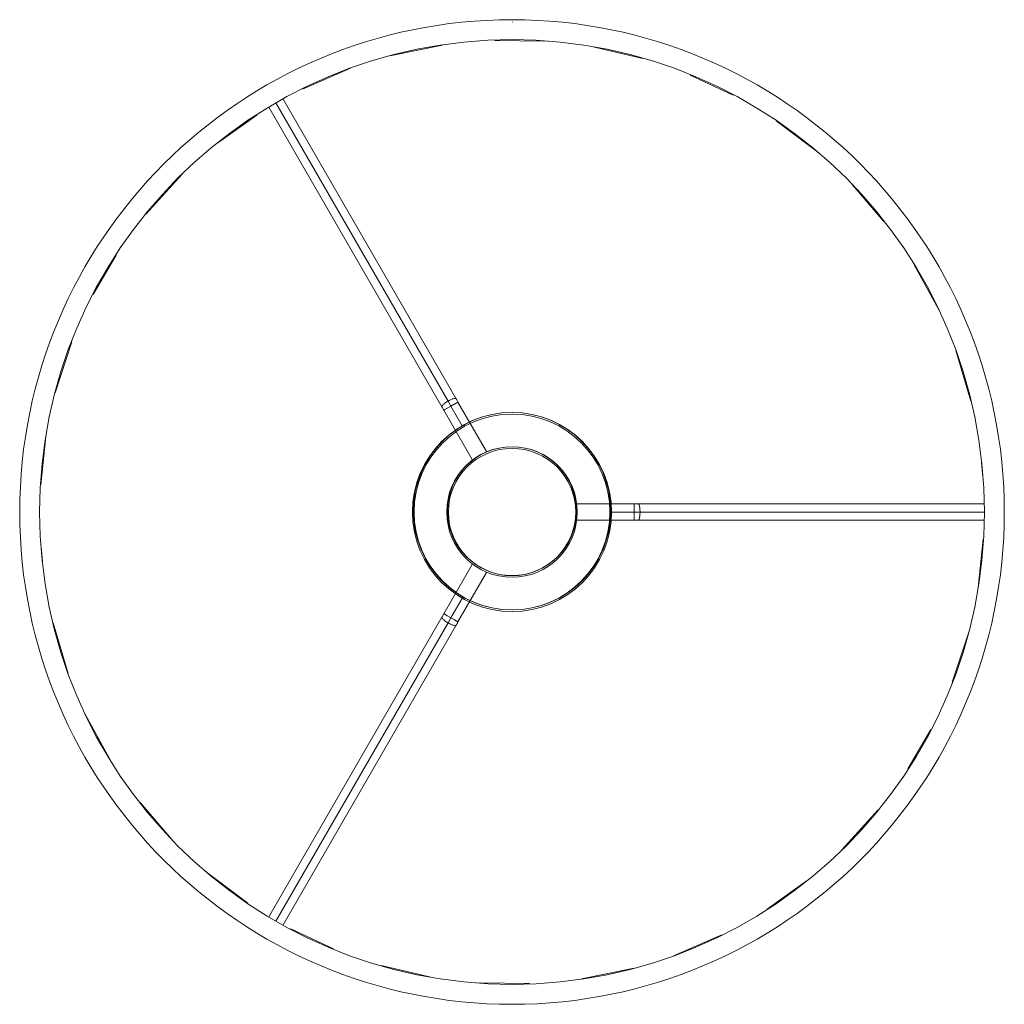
# Model space of a CAD drawing. Header units: millimetres. Extents: x 6295 to 8150, y -26 to 6659.
# Tile 4 of 4: x 6764 to 7066, y 6358 to 6659. Entities that reach past the tile are written whole.
import ezdxf

# ---------------------------------------------------------------- set-up
doc = ezdxf.new("R2010")
doc.units = ezdxf.units.MM
doc.linetypes.add('Punto', pattern=[4.7625, 0, -4.7625])
doc.layers.add('E-LITE-EQPM', color=90, linetype='Continuous', lineweight=20)
doc.layers.add('NPLT', color=255, linetype='Punto', lineweight=9, plot=False)

# ---------------------------------------------------------------- blocks, each defined once
blk = doc.blocks.new('2P0522_2P0524_DRUM_SHADE - DRUM Beige shade table lamp-394105-Planta_PDF')
at = {"layer": 'E-LITE-EQPM'}
for p, q in [((-37.45, 139.5), (-21.28, 142.75)), ((-37.45, 139.5), (-21.28, 142.75)), ((-5.31, 144.22), (9.83, 144.02)), ((-5.31, 144.22), (9.83, 144.02)), ((23.9, 142.4), (40.07, 138.69)), ((23.9, 142.4), (40.07, 138.69)), ((-64.22, 129.29), (-49.46, 135.69)), ((-64.22, 129.29), (-49.46, 135.69)), ((54.6, 133.59), (67.7, 127.48)), ((54.6, 133.59), (67.7, 127.48)), ((-74.46, 123.72), (-21.47, 31.95)), ((-19.6, 33.7), (-72.35, 125.07)), ((-72.35, 125.07), (-19.6, 33.7)), ((-17.14, 34.45), (-70.13, 126.22)), ((-90.1, 112.82), (-78.17, 121.35)), ((-90.1, 112.82), (-78.17, 121.35)), ((80.95, 119.58), (93.95, 109.73)), ((80.95, 119.58), (93.95, 109.73)), ((-112.2, 90.97), (-101.01, 103.27)), ((-112.2, 90.97), (-101.01, 103.27)), ((104.17, 100.05), (113.94, 88.71)), ((104.17, 100.05), (113.94, 88.71)), ((-128.28, 66.39), (-121.26, 78.45)), ((-128.28, 66.39), (-121.26, 78.45)), ((123.17, 75.46), (131.11, 60.93)), ((123.17, 75.46), (131.11, 60.93)), ((-139.98, 36.25), (-134.87, 51.87)), ((-139.98, 36.25), (-134.87, 51.87)), ((135.94, 49.21), (140.55, 33.68)), ((135.94, 49.21), (140.55, 33.68)), ((-19.6, 33.7), (-18.72, 32.18)), ((-18.72, 32.18), (-19.6, 33.7)), ((-17.62, 32.81), (-16.85, 33.26)), ((-16.85, 33.26), (-16.56, 33.43)), ((-7.83, 18.32), (-16.56, 33.43)), ((-20.89, 30.93), (-20.6, 31.1)), ((-20.89, 30.93), (-12.17, 15.82)), ((-20.6, 31.1), (-19.82, 31.54)), ((-19.8, 31.55), (-19.99, 31.45)), ((-19.69, 31.62), (-18.72, 32.18)), ((-18.72, 32.18), (-17.75, 32.74)), ((-18.53, 32.29), (-18.72, 32.18)), ((-15.23, 26.13), (-18.72, 32.18)), ((-18.72, 32.18), (-15.23, 26.13)), ((-17.45, 32.91), (-17.64, 32.8)), ((-144.32, 8.04), (-142.75, 22.89)), ((-144.32, 8.04), (-142.75, 22.89)), ((143.81, 14.85), (144.21, 10.52)), ((143.81, 14.85), (144.21, 10.52)), ((37.44, 2.25), (20, 2.25)), ((37.44, 2.25), (37.44, 1.92)), ((37.44, 1.92), (37.44, 1.02)), ((37.44, 0.86), (37.44, 1.22)), ((37.44, 0.86), (37.44, -0.25)), ((37.44, -0.25), (37.44, 0.18)), ((144.59, 2.25), (38.62, 2.25)), ((-30, -0.25), (-30.5, -0.25)), ((-30, -0.25), (-30.5, -0.25)), ((-20, -0.25), (-19.5, -0.25)), ((-20, -0.25), (-19.5, -0.25)), ((20, -0.25), (19.5, -0.25)), ((20, -0.25), (19.5, -0.25)), ((20, -2.75), (37.44, -2.75)), ((30, -0.25), (30.5, -0.25)), ((30, -0.25), (30.5, -0.25)), ((37.44, -0.25), (30.5, -0.25)), ((30.5, -0.25), (37.44, -0.25)), ((39.2, -0.25), (37.44, -0.25)), ((37.44, -0.25), (37.44, -1.37)), ((37.44, -0.47), (37.44, -0.25)), ((37.44, -0.25), (39.2, -0.25)), ((37.44, -1.71), (37.44, -1.5)), ((37.44, -1.51), (37.44, -2.41)), ((37.44, -2.41), (37.44, -2.75)), ((38.62, -2.75), (144.59, -2.75)), ((39.2, -0.25), (144.7, -0.25)), ((144.7, -0.25), (39.2, -0.25)), ((144.32, -8.53), (142.75, -23.38)), ((144.32, -8.53), (142.75, -23.38)), ((-143.81, -15.35), (-144.21, -11.01)), ((-143.81, -15.35), (-144.21, -11.01)), ((-12.17, -16.32), (-20.89, -31.42)), ((-16.56, -33.92), (-7.83, -18.82)), ((-15.21, -26.59), (-18.72, -32.67)), ((-18.72, -32.67), (-15.21, -26.59)), ((-21.47, -32.44), (-74.46, -124.21)), ((-20.6, -31.59), (-20.89, -31.42)), ((-19.82, -32.04), (-20.6, -31.59)), ((-19.99, -31.94), (-19.8, -32.05)), ((-18.72, -32.67), (-19.69, -32.11)), ((-19.6, -34.2), (-18.72, -32.67)), ((-18.72, -32.67), (-19.6, -34.2)), ((-17.77, -33.22), (-18.72, -32.67)), ((-135.94, -49.7), (-140.55, -34.17)), ((-135.94, -49.7), (-140.55, -34.17)), ((-19.6, -34.2), (-72.35, -125.56)), ((-72.35, -125.56), (-19.6, -34.2)), ((-70.13, -126.71), (-17.14, -34.94)), ((-17.78, -33.22), (-17.45, -33.4)), ((-16.85, -33.75), (-17.62, -33.31)), ((-16.56, -33.92), (-16.85, -33.75)), ((139.98, -36.74), (134.87, -52.36)), ((139.98, -36.74), (134.87, -52.36)), ((-123.17, -75.95), (-131.11, -61.42)), ((-123.17, -75.95), (-131.11, -61.42)), ((128.28, -66.88), (121.26, -78.95)), ((128.28, -66.88), (121.26, -78.95)), ((-104.17, -100.54), (-113.94, -89.2)), ((-104.17, -100.54), (-113.94, -89.2)), ((112.2, -91.46), (101.01, -103.76)), ((112.2, -91.46), (101.01, -103.76)), ((-80.95, -120.07), (-93.95, -110.22)), ((-80.95, -120.07), (-93.95, -110.22)), ((90.1, -113.31), (78.12, -121.87)), ((90.1, -113.31), (78.12, -121.87)), ((-54.65, -134.07), (-67.71, -127.97)), ((-54.65, -134.07), (-67.71, -127.97)), ((64.22, -129.78), (49.46, -136.19)), ((64.22, -129.78), (49.46, -136.19)), ((-23.9, -142.9), (-40.07, -139.19)), ((-23.9, -142.9), (-40.07, -139.19)), ((37.45, -139.99), (21.3, -143.24)), ((37.45, -139.99), (21.3, -143.24)), ((5.31, -144.71), (-9.83, -144.51)), ((5.31, -144.71), (-9.83, -144.51))]:
    blk.add_line(p, q, dxfattribs=at)
at = {"layer": 'E-LITE-EQPM', "flags": 128}
for points in [[(-16.56, 33.43), (-16.66, 33.6), (-16.76, 33.77), (-16.85, 33.95), (-16.95, 34.12), (-17.05, 34.29), (-17.14, 34.45)], [(-21.47, 31.95), (-21.38, 31.78), (-21.28, 31.61), (-21.18, 31.43), (-21.08, 31.26), (-20.98, 31.09), (-20.89, 30.93)], [(38.62, 2.25), (38.42, 2.25), (38.22, 2.25), (38.03, 2.25), (37.83, 2.25), (37.63, 2.25), (37.44, 2.25)], [(37.44, -2.75), (37.64, -2.75), (37.84, -2.75), (38.04, -2.75), (38.24, -2.75), (38.43, -2.75), (38.62, -2.75)], [(-20.89, -31.42), (-20.99, -31.59), (-21.09, -31.77), (-21.18, -31.94), (-21.28, -32.11), (-21.38, -32.28), (-21.47, -32.44)], [(-17.14, -34.94), (-17.04, -34.77), (-16.95, -34.6), (-16.85, -34.43), (-16.75, -34.25), (-16.65, -34.08), (-16.56, -33.92)]]:
    blk.add_lwpolyline(points, dxfattribs=at)
at = {"layer": 'E-LITE-EQPM'}
for centre, radius, start, end in [((0, -0.25), 30.5, 0, 180), ((0, 0), 30.25, 360, 180), ((0, -0.25), 30, 0, 180), ((0, -0.25), 20, 0, 180), ((0, 0), 19.75, 0, 180), ((0, -0.25), 19.5, 360, 180), ((0, -0.25), 30.5, 180, 0), ((0, 0), 30.25, 180, 360), ((0, -0.25), 30, 180, 0), ((0, -0.25), 20, 180, 0), ((0, 0), 19.75, 180, 0), ((0, -0.25), 19.5, 180, 360)]:
    blk.add_arc(centre, radius, start, end, dxfattribs=at)
for centre, major_axis, start_param, end_param in [((-19.31, 33.2), (2.17, 1.25), 1.570796, 2.037581), ((-19.31, 33.2), (2.17, 1.25), 1.104011, 1.570796), ((-19.31, 33.2), (2.17, 1.25), 1.44695, 1.570796), ((-19.31, 33.2), (2.17, 1.25), 0.944703, 1.047198), ((-19.31, 33.2), (2.17, 1.25), 0.523599, 1.040764), ((-19.31, 33.2), (2.17, 1.25), 6.108652, 6.806613), ((-19.31, 33.2), (2.17, 1.25), 6.223785, 6.342594), ((-19.31, 33.2), (2.17, 1.25), 2.618147, 3.316126), ((-19.31, 33.2), (2.17, 1.25), 3.082184, 3.200993), ((-19.31, 33.2), (2.17, 1.25), 2.106381, 2.617994), ((-19.31, 33.2), (2.17, 1.25), 2.094395, 2.19689), ((38.62, -0.25), (0, 2.5), 5.759777, 6.457718), ((38.62, -0.25), (0, 2.5), 5.24498, 5.759587), ((38.62, -0.25), (0, 2.5), 5.169825, 5.338483), ((38.62, -0.25), (0, 2.5), 4.712389, 5.171623), ((38.62, -0.25), (0, 2.5), 2.96706, 3.665001), ((38.62, -0.25), (0, 2.5), 3.665191, 4.179798), ((38.62, -0.25), (0, 2.5), 4.086295, 4.18879), ((38.62, -0.25), (0, 2.5), 4.245604, 4.712389), ((-19.31, -33.69), (-2.17, 1.25), 6.108652, 6.806631), ((-19.31, -33.69), (-2.17, 1.25), 6.223785, 6.342594), ((-19.31, -33.69), (-2.17, 1.25), 0.523599, 1.035212), ((-19.31, -33.69), (-2.17, 1.25), 0.944703, 1.047198), ((-19.31, -33.69), (-2.17, 1.25), 1.104011, 1.570796), ((-19.31, -33.69), (-2.17, 1.25), 1.570796, 1.694643), ((-19.31, -33.69), (-2.17, 1.25), 1.570796, 2.037581), ((-19.31, -33.69), (-2.17, 1.25), 2.094395, 2.19689), ((-19.31, -33.69), (-2.17, 1.25), 2.100829, 2.617994), ((-19.31, -33.69), (-2.17, 1.25), 2.618165, 3.316126), ((-19.31, -33.69), (-2.17, 1.25), 3.082184, 3.200993)]:
    blk.add_ellipse(centre, major_axis=major_axis, ratio=0.234888, start_param=start_param, end_param=end_param, dxfattribs=at)

msp = doc.modelspace()

# ---------------------------------------------------------------- linework, layer by layer
at = {"layer": 'E-LITE-EQPM'}
for radius, start, end in [(150.8, 0, 180), (144.7, 0, 180), (150.8, 180, 360), (144.7, 180, 0)]:
    msp.add_arc((6915.15, 6508.53), radius, start, end, dxfattribs=at)
at = {"layer": 'NPLT'}
msp.add_line((6915.15, 6658.57), (6919.11, 6658.57), dxfattribs=at)

# ---------------------------------------------------------------- block references
at = {"layer": 'E-LITE-EQPM'}
msp.add_blockref('2P0522_2P0524_DRUM_SHADE - DRUM Beige shade table lamp-394105-Planta_PDF', (6915.15, 6508.78), dxfattribs=at)

doc.saveas('drawing.dxf')
